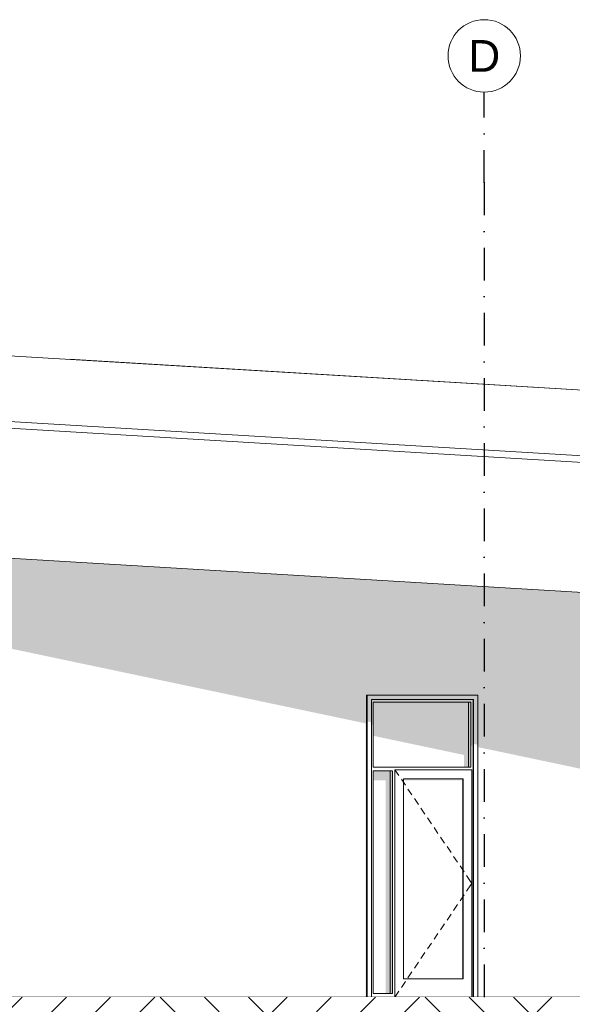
# Model space of a CAD drawing. Header units: millimetres. Extents: x -7573737 to -7522798, y -9734 to 10800.
# Tile 8 of 21: x -7556773 to -7550668, y -80 to 10800. Entities that reach past the tile are written whole.
import ezdxf
from ezdxf.enums import TextEntityAlignment as Align

# ---------------------------------------------------------------- set-up
doc = ezdxf.new("R2010")
doc.units = ezdxf.units.MM
doc.header["$MEASUREMENT"] = 0
doc.linetypes.add('Kropki i Kreski', pattern=[720, 360, -180, 0, -180])
doc.linetypes.add('Wipeout_Contour', pattern=[1000, 0, -1000])
for name, color, linetype in [('Nowe_130-Z Teren otaczajacy', 7, 'Continuous'), ('Nowe_260-A Balustrady', 7, 'Continuous'), ('Nowe_280-A Dachy Powłoki', 7, 'Continuous'), ('Nowe_410-K Osie', 7, 'Continuous'), ('Nowe_420-K Ściany', 7, 'Continuous'), ('Nowe_Drzwi Archicad', 7, 'Continuous'), ('Nowe_Wypełnienia PZT', 7, 'Continuous')]:
    doc.layers.add(name, color=color, linetype=linetype)
for name, color, linetype, lineweight in [('Nowe_130-Z Teren otaczajacy_Nr_pióra__93', 7, 'Continuous', 13), ('Nowe_260-A Balustrady_Nr_pióra__11', 7, 'Continuous', 13), ('Nowe_410-K Osie_Nr_pióra__1', 7, 'Continuous', 13), ('Nowe_410-K Osie_Nr_pióra__7', 7, 'Continuous', 13), ('Nowe_420-K Ściany_Nr_pióra__87', 7, 'Continuous', 13), ('Nowe_Drzwi Archicad_Nr_pióra__3', 7, 'Continuous', 13), ('Nowe_Drzwi Archicad_Nr_pióra__43', 7, 'Continuous', 13)]:
    doc.layers.add(name, color=color, linetype=linetype, lineweight=lineweight)
for name, color, linetype, lineweight, true_color in [('Nowe_280-A Dachy Powłoki_Nr_pióra__61', 7, 'Continuous', 13, 0x6a6a6a), ('Nowe_410-K Osie_Nr_pióra__25', 7, 'Continuous', 25, 0x40a5ff), ('Nowe_420-K Ściany_Nr_pióra__61', 7, 'Continuous', 13, 0x6a6a6a), ('Nowe_Drzwi Archicad_Nr_pióra__61', 7, 'Continuous', 13, 0x6a6a6a), ('Nowe_Wypełnienia PZT_Nr_pióra__61', 7, 'Continuous', 13, 0x6a6a6a)]:
    doc.layers.add(name, color=color, linetype=linetype, lineweight=lineweight, true_color=true_color)
doc.styles.add('STYL_AUTOMATYCZNY_1', font='arial.ttf')

# ---------------------------------------------------------------- blocks, each defined once
blk = doc.blocks.new('ElemPrzekroju_2', base_point=(-6982742, 0))
at = {"layer": 'Nowe_280-A Dachy Powłoki_Nr_pióra__61', "color": 251, "linetype": 'Continuous', "lineweight": 13, "true_color": 0x6a6a6a}
for p, q in [((-7563487, 6682), (-7545724, 5616)), ((-7545724, 4180), (-7563441, 5242))]:
    blk.add_line(p, q, dxfattribs=at)
blk = doc.blocks.new('ElemPrzekroju_5', base_point=(-6982742, 0))
at = {"layer": 'Nowe_420-K Ściany_Nr_pióra__61', "linetype": 'Continuous', "lineweight": 0, "true_color": 0x1a1a1a}
blk.add_hatch(color=250, dxfattribs=at).paths.add_polyline_path([(-7557680, 4021), (-7552951, 3024), (-7552951, 0), (-7552941, 0), (-7552941, 3337), (-7551710, 3337), (-7551710, 2762), (-7550368, 2479), (-7550368, 4458), (-7557680, 4897)])
at = {"layer": 'Nowe_420-K Ściany_Nr_pióra__87', "color": 7, "linetype": 'Continuous', "lineweight": 13}
for p, q in [((-7557680, 4897), (-7557680, 0)), ((-7550368, 4458), (-7550368, 0))]:
    blk.add_line(p, q, dxfattribs=at)
blk = doc.blocks.new('ElemPrzekroju_10', base_point=(-6982742, 0))
at = {"layer": 'Nowe_260-A Balustrady_Nr_pióra__11', "color": 7, "linetype": 'Continuous', "lineweight": 13}
blk.add_line((-7563546, 6761), (-7545713, 5691), dxfattribs=at)
blk = doc.blocks.new('ElemPrzekroju_13', base_point=(-6982742, 0))
at = {"layer": 'Nowe_Drzwi Archicad_Nr_pióra__61', "linetype": 'Continuous', "lineweight": 0, "true_color": 0x1a1a1a}
for points in [[(-7552936, 0), (-7552936, 3337), (-7552941, 3337), (-7552941, 0)], [(-7552936, 3337), (-7552888, 3287), (-7551758, 3287), (-7551710, 3337)], [(-7552936, 3337), (-7552936, 3046), (-7552888, 3036), (-7552888, 3287)], [(-7552888, 3287), (-7552888, 3260), (-7552867, 3260), (-7551789, 3260), (-7551763, 3260), (-7551763, 3287)], [(-7551758, 0), (-7551758, 3287), (-7551763, 3287), (-7551763, 0)], [(-7551710, 3337), (-7551758, 3287), (-7551758, 2798), (-7551710, 2787)], [(-7552888, 3260), (-7552888, 3011), (-7552867, 3006), (-7552867, 3260)], [(-7552867, 2887), (-7551863, 2675), (-7551863, 2540), (-7551814, 2540), (-7551814, 3260), (-7552867, 3260)], [(-7551814, 2540), (-7551789, 2540), (-7551789, 3260), (-7551814, 3260)], [(-7551789, 3260), (-7551789, 2779), (-7551773, 2776), (-7551773, 0), (-7551763, 0), (-7551763, 3260)], [(-7552867, 2396), (-7552729, 2396), (-7552729, 40), (-7552680, 40), (-7552680, 2500), (-7552867, 2500)], [(-7552680, 2500), (-7552680, 40), (-7552655, 40), (-7552655, 2500)], [(-7551877, 2412), (-7552532, 2412), (-7552532, 2396), (-7551885, 2396), (-7551885, 200), (-7551877, 200)], [(-7551877, 200), (-7551874, 200), (-7551874, 2412), (-7551877, 2412)]]:
    blk.add_hatch(color=250, dxfattribs=at).paths.add_polyline_path(points)
at = {"layer": 'Nowe_Drzwi Archicad_Nr_pióra__3', "color": 7, "linetype": 'Continuous', "lineweight": 13}
for p, q in [((-7552941, 0), (-7552941, 3337)), ((-7552936, 3337), (-7552941, 3337)), ((-7552936, 0), (-7552936, 3337)), ((-7552936, 3337), (-7551710, 3337)), ((-7552888, 3287), (-7552888, 0)), ((-7551758, 3287), (-7552888, 3287)), ((-7551763, 0), (-7551763, 3287)), ((-7551758, 0), (-7551758, 3287)), ((-7551710, 3337), (-7551710, 0)), ((-7552867, 3260), (-7552867, 2540)), ((-7551789, 3260), (-7552867, 3260)), ((-7551789, 2540), (-7551789, 3260)), ((-7552867, 2540), (-7551789, 2540)), ((-7552628, 2500), (-7552628, 2512)), ((-7552628, 2512), (-7551789, 2512)), ((-7552628, 2512), (-7552584, 2447)), ((-7551777, 2512), (-7551789, 2512)), ((-7551777, 2412), (-7551777, 2512)), ((-7552867, 2500), (-7552867, 40)), ((-7552655, 2500), (-7552867, 2500)), ((-7552655, 40), (-7552655, 2500)), ((-7552628, 2500), (-7552628, 0)), ((-7552556, 2406), (-7552512, 2340)), ((-7552532, 200), (-7552532, 2412)), ((-7552532, 2412), (-7551874, 2412)), ((-7551874, 2412), (-7551874, 200)), ((-7551777, 200), (-7551777, 2412)), ((-7552484, 2299), (-7552440, 2234)), ((-7552412, 2193), (-7552368, 2128)), ((-7552340, 2087), (-7552296, 2021)), ((-7552268, 1980), (-7552224, 1915)), ((-7552196, 1874), (-7552152, 1809)), ((-7552124, 1768), (-7552080, 1702)), ((-7552052, 1662), (-7552008, 1596)), ((-7551980, 1555), (-7551936, 1490)), ((-7551908, 1449), (-7551864, 1383)), ((-7551836, 1343), (-7551822, 1321)), ((-7551822, 1321), (-7551777, 1256)), ((-7551822, 1191), (-7551777, 1256)), ((-7551908, 1063), (-7551864, 1129)), ((-7551836, 1169), (-7551822, 1191)), ((-7551980, 957), (-7551936, 1022)), ((-7552052, 850), (-7552008, 916)), ((-7552124, 744), (-7552080, 810)), ((-7552196, 638), (-7552152, 703)), ((-7552268, 532), (-7552224, 597)), ((-7552340, 425), (-7552296, 491)), ((-7552412, 319), (-7552368, 384)), ((-7552484, 213), (-7552440, 278)), ((-7552556, 106), (-7552512, 172)), ((-7551874, 200), (-7552532, 200)), ((-7551777, 0), (-7551777, 200)), ((-7552867, 40), (-7552655, 40)), ((-7552628, 0), (-7552584, 65))]:
    blk.add_line(p, q, dxfattribs=at)
at = {"layer": 'Nowe_Drzwi Archicad_Nr_pióra__43', "color": 7, "linetype": 'Continuous', "lineweight": 13}
for p, q in [((-7551814, 3260), (-7551814, 2540)), ((-7552680, 2500), (-7552680, 40)), ((-7551877, 200), (-7551877, 2412))]:
    blk.add_line(p, q, dxfattribs=at)
blk = doc.blocks.new('ElemPrzekroju_17', base_point=(-6982742, 0))
at = {"layer": 'Nowe_260-A Balustrady_Nr_pióra__11', "color": 7, "linetype": 'Continuous', "lineweight": 13}
for q in [(-7563383, 7476), (-7556226, 7047)]:
    blk.add_line((-7545894, 6427), q, dxfattribs=at)
blk = doc.blocks.new('ElemPrzekroju_23', base_point=(-6982742, 0))
at = {"layer": 'Nowe_260-A Balustrady_Nr_pióra__11', "color": 7, "linetype": 'Continuous', "lineweight": 13}
blk.add_line((-7563383, 7476), (-7545890, 6427), dxfattribs=at)
blk = doc.blocks.new('ElemPrzekroju_217', base_point=(-6982742, 0))
at = {"layer": 'Nowe_130-Z Teren otaczajacy', "linetype": 'Continuous', "lineweight": 0, "true_color": 0xaeaeae}
blk.add_hatch(color=253, dxfattribs=at).paths.add_polyline_path([(-7554942, -160), (-7546013, -160), (-7546013, 0), (-7554942, 0)])
at = {"layer": 'Nowe_130-Z Teren otaczajacy_Nr_pióra__93', "color": 7, "linetype": 'Continuous', "lineweight": 13}
for p, q in [((-7546013, 0), (-7554942, 0)), ((-7546013, -160), (-7554942, -160))]:
    blk.add_line(p, q, dxfattribs=at)
blk = doc.blocks.new('ElemPrzekroju_218', base_point=(-6982742, 0))
at = {"layer": 'Nowe_130-Z Teren otaczajacy', "linetype": 'Continuous', "lineweight": 0, "true_color": 0xaeaeae}
blk.add_hatch(color=253, dxfattribs=at).paths.add_polyline_path([(-7571998, -160), (-7556773, -160), (-7556773, 0), (-7571998, 0)])
at = {"layer": 'Nowe_130-Z Teren otaczajacy_Nr_pióra__93', "color": 7, "linetype": 'Continuous', "lineweight": 13}
blk.add_line((-7556773, 0), (-7571998, 0), dxfattribs=at)
blk = doc.blocks.new('ElemPrzekroju_220', base_point=(-6982742, 0))
at = {"layer": 'Nowe_130-Z Teren otaczajacy', "linetype": 'Continuous', "lineweight": 0, "true_color": 0xaeaeae}
for points in [[(-7554942, 0), (-7556773, 0), (-7556773, -160), (-7554942, -160)], [(-7546013, -160), (-7545534, -160), (-7545534, 0), (-7546013, 0)]]:
    blk.add_hatch(color=253, dxfattribs=at).paths.add_polyline_path(points)
at = {"layer": 'Nowe_130-Z Teren otaczajacy_Nr_pióra__93', "color": 7, "linetype": 'Continuous', "lineweight": 13}
for p, q in [((-7554942, 0), (-7556773, 0)), ((-7545534, 0), (-7546013, 0)), ((-7554942, -160), (-7556773, -160)), ((-7545534, -160), (-7546013, -160))]:
    blk.add_line(p, q, dxfattribs=at)
blk = doc.blocks.new('Standardowy znacznik osi[2]', base_point=(-7551641, 10000))
at = {"layer": 'Nowe_410-K Osie_Nr_pióra__25', "color": 161, "linetype": 'Kropki i Kreski', "lineweight": 25, "true_color": 0x40a5ff}
for q in [(-7551641, 10000), (-7551641, -7934)]:
    blk.add_line((-7551641, 9000), q, dxfattribs=at)
blk.add_point((-7551641, 9000), dxfattribs=at)
blk.add_point((-7551641, 9000), dxfattribs=at)
at = {"layer": 'Nowe_410-K Osie_Nr_pióra__7', "color": 7, "linetype": 'Continuous', "lineweight": 13}
blk.add_circle((-7551641, 10400), 400, dxfattribs=at)
at = {"layer": 'Nowe_410-K Osie_Nr_pióra__1', "color": 7, "lineweight": 13, "style": 'STYL_AUTOMATYCZNY_1'}
for tag, p in [('AC_MarkerText_1_0', (-7551641, 10575)), ('AC_MarkerText_1_1', (-7551641, -9159))]:
    blk.add_attdef(tag, text='', height=350, rotation=360, dxfattribs=at).set_placement(p, align=Align.TOP_CENTER)

msp = doc.modelspace()

# ---------------------------------------------------------------- block references
at = {"layer": 'Nowe_130-Z Teren otaczajacy', "lineweight": 0}
for name in ['ElemPrzekroju_218', 'ElemPrzekroju_220', 'ElemPrzekroju_217']:
    msp.add_blockref(name, (-6982742, 0), dxfattribs=at)
at = {"layer": 'Nowe_260-A Balustrady', "lineweight": 0}
for name in ['ElemPrzekroju_23', 'ElemPrzekroju_17', 'ElemPrzekroju_10']:
    msp.add_blockref(name, (-6982742, 0), dxfattribs=at)
at = {"layer": 'Nowe_280-A Dachy Powłoki', "lineweight": 0}
msp.add_blockref('ElemPrzekroju_2', (-6982742, 0), dxfattribs=at)
at = {"layer": 'Nowe_420-K Ściany', "lineweight": 0}
msp.add_blockref('ElemPrzekroju_5', (-6982742, 0), dxfattribs=at)
at = {"layer": 'Nowe_Drzwi Archicad', "lineweight": 0}
msp.add_blockref('ElemPrzekroju_13', (-6982742, 0), dxfattribs=at)

# ---------------------------------------------------------------- next in the draw order: wipeouts: each hides what was drawn before it
at = {"color": 254, "linetype": 'Wipeout_Contour', "lineweight": 0, "ltscale": 30193073.71522767}
msp.add_wipeout([(-7573737, 0), (-7522798, 0), (-7522798, -5305), (-7573737, -5305)], dxfattribs=at).dxf.layer = 'Nowe_Wypełnienia PZT'

# ---------------------------------------------------------------- next in the draw order: hatches: boundary and pattern name
at = {"layer": 'Nowe_Wypełnienia PZT_Nr_pióra__61', "linetype": 'Continuous', "lineweight": 13, "true_color": 0x6a6a6a}
h = msp.add_hatch(dxfattribs=at)
h.set_pattern_fill('Grunt', color=251, style=0, pattern_type=2)
h.set_pattern_definition([(45, (-7549156.1, -2652.4), (-731.468, 731.468), []), (45, (-7549400, -2408.6), (-1462.94, 1462.94), []), (45, (-7549643.8, -2164.8), (-1462.94, 1462.94), []), (135, (-7549887.58, -1920.97), (243.8226, 243.8226), [1034.452, -1034.452])])
h.paths.add_polyline_path([(-7573737, 0), (-7522798, 0), (-7522798, -5305), (-7573737, -5305)])

# ---------------------------------------------------------------- next in the draw order: block references
at = {"layer": 'Nowe_410-K Osie', "color": 8, "linetype": 'Continuous', "lineweight": 13}
ref = msp.add_blockref('Standardowy znacznik osi[2]', (-7551641, 10000), dxfattribs=at)
ref.add_attrib('AC_MarkerText_1', 'D', dxfattribs={"layer": 'Nowe_410-K Osie_Nr_pióra__1', "color": 7, "lineweight": 13, "height": 350, "rotation": 360, "style": 'STYL_AUTOMATYCZNY_1'}).set_placement((-7551641, 10575), align=Align.TOP_CENTER)

doc.saveas('drawing.dxf')
